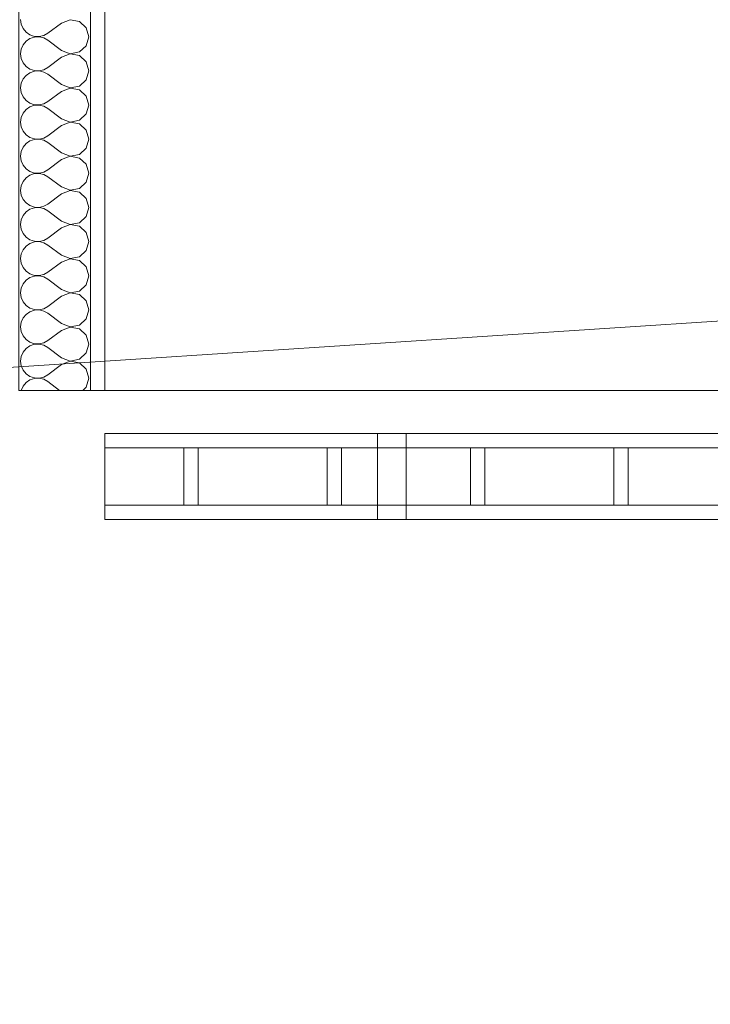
# Model space of a CAD drawing. Header units: millimetres. Extents: x 53458 to 260960, y -123310 to -86797.
# Tile 5 of 256: x 65231 to 65712, y -119306 to -118619. Entities that reach past the tile are written whole.
import ezdxf

# ---------------------------------------------------------------- set-up
doc = ezdxf.new("R2010")
doc.units = ezdxf.units.MM
doc.header["$MEASUREMENT"] = 0
for name, color, linetype in [('Nowe_A-Balkony', 7, 'Continuous'), ('Nowe_A-Balustrady', 7, 'Continuous'), ('Nowe_A-Wymiary-Zewnętrzne', 7, 'Continuous'), ('Nowe_A-Ściany-Wewnętrzne', 7, 'Continuous')]:
    doc.layers.add(name, color=color, linetype=linetype)
for name, color, linetype, lineweight in [('Nowe_A-Balkony_Nr_pióra__89', 7, 'Continuous', 13), ('Nowe_A-Balustrady_Nr_pióra__11', 7, 'Continuous', 13), ('Nowe_A-Balustrady_Nr_pióra__91', 7, 'Continuous', 13), ('Nowe_A-Wymiary-Zewnętrzne_Nr_pióra__46', 5, 'Continuous', 15), ('Nowe_A-Ściany-Wewnętrzne_Nr_pióra__174', 7, 'Continuous', 5), ('Nowe_A-Ściany-Wewnętrzne_Nr_pióra__47', 7, 'Continuous', 15)]:
    doc.layers.add(name, color=color, linetype=linetype, lineweight=lineweight)
for name, color, linetype, lineweight, true_color in [('Nowe_A-Konstrukcja Opis_Nr_pióra__58', 7, 'Continuous', 13, 0xdf0000), ('Nowe_A-Wymiary-Zewnętrzne_Nr_pióra__45', 7, 'Continuous', 15, 0x40a5ff), ('Nowe_A-Wymiary-Zewnętrzne_Nr_pióra__85', 7, 'Continuous', 13, 0x80c2ff)]:
    doc.layers.add(name, color=color, linetype=linetype, lineweight=lineweight, true_color=true_color)
doc.styles.add('STYL_AUTOMATYCZNY_2', font='arial.ttf')
doc.dimstyles.new('STYL_AUTOMATYCZNY__1', dxfattribs={"dimtxt": 125, "dimasz": 47.5, "dimexe": 0.18, "dimexo": 20, "dimgap": 0, "dimtad": 1, "dimtih": 1, "dimtoh": 1, "dimdec": 1, "dimlfac": 0.1, "dimzin": 0, "dimdsep": 46, "dimtxsty": 'STYL_AUTOMATYCZNY_2', "dimblk": 'ARROWHEAD_11', "dimblk1": 'ARROWHEAD_11', "dimblk2": 'ARROWHEAD_11', "dimcen": 0.09, "dimclrd": 256, "dimclre": 256, "dimclrt": 5, "dimadec": 1, "dimazin": 0, "dimtfac": 1, "dimtdec": 4, "dimtmove": 0, "dimatfit": 3, "dimfxl": 0, "dimtolj": 1, "dimtzin": 0, "dimarcsym": 0})
doc.dimstyles.new('STYL_AUTOMATYCZNY__2', dxfattribs={"dimtxt": 125, "dimasz": 47.5, "dimexe": 0.18, "dimexo": 20, "dimgap": 0, "dimtad": 1, "dimdec": 1, "dimlfac": 0.1, "dimzin": 0, "dimdsep": 46, "dimtxsty": 'STYL_AUTOMATYCZNY_2', "dimblk": 'ARROWHEAD_11', "dimblk1": 'ARROWHEAD_11', "dimblk2": 'ARROWHEAD_11', "dimcen": 0.09, "dimclrd": 256, "dimclre": 256, "dimclrt": 5, "dimadec": 1, "dimazin": 0, "dimtfac": 1, "dimtdec": 4, "dimtmove": 0, "dimatfit": 3, "dimfxl": 0, "dimtolj": 1, "dimtzin": 0, "dimarcsym": 0})

# ---------------------------------------------------------------- blocks, each defined once
blk = doc.blocks.new('Strop_1', base_point=(90780.07, -117167.6))
at = {"layer": 'Nowe_A-Balkony_Nr_pióra__89', "color": 7, "linetype": 'Continuous', "lineweight": 13, "flags": 128}
blk.add_lwpolyline([(90780.07, -117167.6), (90780.07, -118877.6), (65230.07, -118877.6), (65230.07, -117167.6)], close=True, dxfattribs=at)
blk = doc.blocks.new('*X243')
at = {"layer": 'Nowe_A-Ściany-Wewnętrzne_Nr_pióra__174', "color": 7, "linetype": 'Continuous', "lineweight": 5}
for p, q in [((65231.26, -118619.05), (65231.72, -118622.3)), ((65231.72, -118622.3), (65233.04, -118625.31)), ((65233.04, -118625.31), (65235.14, -118627.84)), ((65259.83, -118621.43), (65250.31, -118628.57)), ((65265.91, -118619.1), (65259.83, -118621.43)), ((65272.3, -118620.3), (65265.91, -118619.1)), ((65277.1, -118624.69), (65272.3, -118620.3)), ((65278.88, -118630.95), (65277.1, -118624.69)), ((65235.14, -118627.84), (65237.84, -118629.7)), ((65237.84, -118632.21), (65235.14, -118634.07)), ((65237.84, -118629.7), (65240.96, -118630.75)), ((65240.96, -118631.16), (65237.84, -118632.21)), ((65240.96, -118630.75), (65244.24, -118630.9)), ((65244.24, -118631), (65240.96, -118631.16)), ((65244.24, -118630.9), (65247.44, -118630.16)), ((65247.44, -118631.74), (65244.24, -118631)), ((65247.44, -118630.16), (65250.31, -118628.57)), ((65250.31, -118633.33), (65247.44, -118631.74)), ((65277.1, -118637.21), (65278.88, -118630.95)), ((65233.04, -118636.6), (65231.72, -118639.6)), ((65235.14, -118634.07), (65233.04, -118636.6)), ((65259.83, -118640.48), (65250.31, -118633.33)), ((65272.3, -118641.6), (65277.1, -118637.21)), ((65231.72, -118639.6), (65231.26, -118642.86)), ((65231.26, -118642.86), (65231.72, -118646.11)), ((65231.72, -118646.11), (65233.04, -118649.12)), ((65259.83, -118645.24), (65250.31, -118652.38)), ((65259.83, -118640.48), (65265.91, -118642.81)), ((65265.91, -118642.91), (65259.83, -118645.24)), ((65265.91, -118642.81), (65272.3, -118641.6)), ((65272.3, -118644.11), (65265.91, -118642.91)), ((65277.1, -118648.5), (65272.3, -118644.11)), ((65233.04, -118649.12), (65235.14, -118651.64)), ((65235.14, -118651.64), (65237.84, -118653.51)), ((65247.44, -118653.97), (65250.31, -118652.38)), ((65278.88, -118654.76), (65277.1, -118648.5)), ((65235.14, -118657.88), (65233.04, -118660.41)), ((65237.84, -118656.02), (65235.14, -118657.88)), ((65237.84, -118653.51), (65240.96, -118654.55)), ((65240.96, -118654.97), (65237.84, -118656.02)), ((65240.96, -118654.55), (65244.24, -118654.71)), ((65244.24, -118654.81), (65240.96, -118654.97)), ((65244.24, -118654.71), (65247.44, -118653.97)), ((65247.44, -118655.55), (65244.24, -118654.81)), ((65250.31, -118657.14), (65247.44, -118655.55)), ((65259.83, -118664.29), (65250.31, -118657.14)), ((65277.1, -118661.02), (65278.88, -118654.76)), ((65231.72, -118663.41), (65231.26, -118666.67)), ((65231.26, -118666.67), (65231.72, -118669.92)), ((65233.04, -118660.41), (65231.72, -118663.41)), ((65259.83, -118664.29), (65265.91, -118666.62)), ((65265.91, -118666.71), (65259.83, -118669.05)), ((65265.91, -118666.62), (65272.3, -118665.41)), ((65272.3, -118667.92), (65265.91, -118666.71)), ((65272.3, -118665.41), (65277.1, -118661.02)), ((65231.72, -118669.92), (65233.04, -118672.93)), ((65233.04, -118672.93), (65235.14, -118675.45)), ((65259.83, -118669.05), (65250.31, -118676.19)), ((65277.1, -118672.31), (65272.3, -118667.92)), ((65278.88, -118678.57), (65277.1, -118672.31)), ((65235.14, -118675.45), (65237.84, -118677.31)), ((65237.84, -118679.83), (65235.14, -118681.69)), ((65237.84, -118677.31), (65240.96, -118678.36)), ((65240.96, -118678.78), (65237.84, -118679.83)), ((65240.96, -118678.36), (65244.24, -118678.52)), ((65244.24, -118678.62), (65240.96, -118678.78)), ((65244.24, -118678.52), (65247.44, -118677.78)), ((65247.44, -118679.36), (65244.24, -118678.62)), ((65247.44, -118677.78), (65250.31, -118676.19)), ((65250.31, -118680.95), (65247.44, -118679.36)), ((65277.1, -118684.83), (65278.88, -118678.57)), ((65231.72, -118687.22), (65231.26, -118690.48)), ((65233.04, -118684.22), (65231.72, -118687.22)), ((65235.14, -118681.69), (65233.04, -118684.22)), ((65259.83, -118688.1), (65250.31, -118680.95)), ((65272.3, -118689.22), (65277.1, -118684.83)), ((65231.26, -118690.48), (65231.72, -118693.73)), ((65231.72, -118693.73), (65233.04, -118696.73)), ((65259.83, -118692.86), (65250.31, -118700)), ((65259.83, -118688.1), (65265.91, -118690.43)), ((65265.91, -118690.52), (65259.83, -118692.86)), ((65265.91, -118690.43), (65272.3, -118689.22)), ((65272.3, -118691.73), (65265.91, -118690.52)), ((65277.1, -118696.12), (65272.3, -118691.73)), ((65233.04, -118696.73), (65235.14, -118699.26)), ((65235.14, -118699.26), (65237.84, -118701.12)), ((65237.84, -118701.12), (65240.96, -118702.17)), ((65247.44, -118701.59), (65250.31, -118700)), ((65278.88, -118702.38), (65277.1, -118696.12)), ((65233.04, -118708.03), (65231.72, -118711.03)), ((65235.14, -118705.5), (65233.04, -118708.03)), ((65237.84, -118703.64), (65235.14, -118705.5)), ((65240.96, -118702.59), (65237.84, -118703.64)), ((65240.96, -118702.17), (65244.24, -118702.33)), ((65244.24, -118702.43), (65240.96, -118702.59)), ((65244.24, -118702.33), (65247.44, -118701.59)), ((65247.44, -118703.17), (65244.24, -118702.43)), ((65250.31, -118704.76), (65247.44, -118703.17)), ((65259.83, -118711.9), (65250.31, -118704.76)), ((65277.1, -118708.64), (65278.88, -118702.38)), ((65231.72, -118711.03), (65231.26, -118714.29)), ((65231.26, -118714.29), (65231.72, -118717.54)), ((65259.83, -118711.9), (65265.91, -118714.24)), ((65265.91, -118714.33), (65259.83, -118716.67)), ((65265.91, -118714.24), (65272.3, -118713.03)), ((65272.3, -118715.54), (65265.91, -118714.33)), ((65272.3, -118713.03), (65277.1, -118708.64)), ((65231.72, -118717.54), (65233.04, -118720.54)), ((65233.04, -118720.54), (65235.14, -118723.07)), ((65259.83, -118716.67), (65250.31, -118723.81)), ((65277.1, -118719.93), (65272.3, -118715.54)), ((65278.88, -118726.19), (65277.1, -118719.93)), ((65235.14, -118723.07), (65237.84, -118724.93)), ((65237.84, -118727.45), (65235.14, -118729.31)), ((65237.84, -118724.93), (65240.96, -118725.98)), ((65240.96, -118726.4), (65237.84, -118727.45)), ((65240.96, -118725.98), (65244.24, -118726.14)), ((65244.24, -118726.24), (65240.96, -118726.4)), ((65244.24, -118726.14), (65247.44, -118725.4)), ((65247.44, -118726.98), (65244.24, -118726.24)), ((65247.44, -118725.4), (65250.31, -118723.81)), ((65250.31, -118728.57), (65247.44, -118726.98)), ((65259.83, -118735.71), (65250.31, -118728.57)), ((65277.1, -118732.45), (65278.88, -118726.19)), ((65231.72, -118734.84), (65231.26, -118738.1)), ((65233.04, -118731.84), (65231.72, -118734.84)), ((65235.14, -118729.31), (65233.04, -118731.84)), ((65272.3, -118736.84), (65277.1, -118732.45)), ((65231.26, -118738.1), (65231.72, -118741.35)), ((65231.72, -118741.35), (65233.04, -118744.35)), ((65259.83, -118740.48), (65250.31, -118747.62)), ((65259.83, -118735.71), (65265.91, -118738.05)), ((65265.91, -118738.14), (65259.83, -118740.48)), ((65265.91, -118738.05), (65272.3, -118736.84)), ((65272.3, -118739.35), (65265.91, -118738.14)), ((65277.1, -118743.74), (65272.3, -118739.35)), ((65233.04, -118744.35), (65235.14, -118746.88)), ((65235.14, -118746.88), (65237.84, -118748.74)), ((65237.84, -118748.74), (65240.96, -118749.79)), ((65244.24, -118749.95), (65247.44, -118749.21)), ((65247.44, -118749.21), (65250.31, -118747.62)), ((65278.88, -118750), (65277.1, -118743.74)), ((65233.04, -118755.65), (65231.72, -118758.65)), ((65235.14, -118753.12), (65233.04, -118755.65)), ((65237.84, -118751.26), (65235.14, -118753.12)), ((65240.96, -118750.21), (65237.84, -118751.26)), ((65240.96, -118749.79), (65244.24, -118749.95)), ((65244.24, -118750.05), (65240.96, -118750.21)), ((65247.44, -118750.79), (65244.24, -118750.05)), ((65250.31, -118752.38), (65247.44, -118750.79)), ((65259.83, -118759.52), (65250.31, -118752.38)), ((65277.1, -118756.26), (65278.88, -118750)), ((65231.72, -118758.65), (65231.26, -118761.9)), ((65231.26, -118761.9), (65231.72, -118765.16)), ((65259.83, -118759.52), (65265.91, -118761.86)), ((65265.91, -118761.95), (65259.83, -118764.29)), ((65265.91, -118761.86), (65272.3, -118760.65)), ((65272.3, -118763.16), (65265.91, -118761.95)), ((65272.3, -118760.65), (65277.1, -118756.26)), ((65231.72, -118765.16), (65233.04, -118768.16)), ((65233.04, -118768.16), (65235.14, -118770.69)), ((65259.83, -118764.29), (65250.31, -118771.43)), ((65277.1, -118767.55), (65272.3, -118763.16)), ((65278.88, -118773.81), (65277.1, -118767.55)), ((65235.14, -118770.69), (65237.84, -118772.55)), ((65237.84, -118775.07), (65235.14, -118776.93)), ((65237.84, -118772.55), (65240.96, -118773.6)), ((65240.96, -118774.02), (65237.84, -118775.07)), ((65240.96, -118773.6), (65244.24, -118773.76)), ((65244.24, -118773.86), (65240.96, -118774.02)), ((65244.24, -118773.76), (65247.44, -118773.02)), ((65247.44, -118774.6), (65244.24, -118773.86)), ((65247.44, -118773.02), (65250.31, -118771.43)), ((65250.31, -118776.19), (65247.44, -118774.6)), ((65259.83, -118783.33), (65250.31, -118776.19)), ((65277.1, -118780.07), (65278.88, -118773.81)), ((65231.72, -118782.46), (65231.26, -118785.71)), ((65233.04, -118779.46), (65231.72, -118782.46)), ((65235.14, -118776.93), (65233.04, -118779.46)), ((65259.83, -118783.33), (65265.91, -118785.67)), ((65272.3, -118784.46), (65277.1, -118780.07)), ((65231.26, -118785.71), (65231.72, -118788.97)), ((65231.72, -118788.97), (65233.04, -118791.97)), ((65259.83, -118788.1), (65250.31, -118795.24)), ((65265.91, -118785.76), (65259.83, -118788.1)), ((65265.91, -118785.67), (65272.3, -118784.46)), ((65272.3, -118786.97), (65265.91, -118785.76)), ((65277.1, -118791.36), (65272.3, -118786.97)), ((65233.04, -118791.97), (65235.14, -118794.5)), ((65235.14, -118794.5), (65237.84, -118796.36)), ((65237.84, -118796.36), (65240.96, -118797.41)), ((65244.24, -118797.57), (65247.44, -118796.83)), ((65247.44, -118796.83), (65250.31, -118795.24)), ((65278.88, -118797.62), (65277.1, -118791.36)), ((65233.04, -118803.27), (65231.72, -118806.27)), ((65235.14, -118800.74), (65233.04, -118803.27)), ((65237.84, -118798.88), (65235.14, -118800.74)), ((65240.96, -118797.83), (65237.84, -118798.88)), ((65240.96, -118797.41), (65244.24, -118797.57)), ((65244.24, -118797.67), (65240.96, -118797.83)), ((65247.44, -118798.41), (65244.24, -118797.67)), ((65250.31, -118800), (65247.44, -118798.41)), ((65259.83, -118807.14), (65250.31, -118800)), ((65272.3, -118808.27), (65277.1, -118803.88)), ((65277.1, -118803.88), (65278.88, -118797.62)), ((65231.72, -118806.27), (65231.26, -118809.52)), ((65231.26, -118809.52), (65231.72, -118812.78)), ((65259.83, -118807.14), (65265.91, -118809.48)), ((65265.91, -118809.57), (65259.83, -118811.9)), ((65265.91, -118809.48), (65272.3, -118808.27)), ((65272.3, -118810.78), (65265.91, -118809.57)), ((65277.1, -118815.17), (65272.3, -118810.78)), ((65231.72, -118812.78), (65233.04, -118815.78)), ((65233.04, -118815.78), (65235.14, -118818.31)), ((65259.83, -118811.9), (65250.31, -118819.05)), ((65278.88, -118821.43), (65277.1, -118815.17)), ((65235.14, -118824.55), (65233.04, -118827.07)), ((65235.14, -118818.31), (65237.84, -118820.17)), ((65237.84, -118822.69), (65235.14, -118824.55)), ((65237.84, -118820.17), (65240.96, -118821.22)), ((65240.96, -118821.64), (65237.84, -118822.69)), ((65240.96, -118821.22), (65244.24, -118821.38)), ((65244.24, -118821.48), (65240.96, -118821.64)), ((65244.24, -118821.38), (65247.44, -118820.64)), ((65247.44, -118822.22), (65244.24, -118821.48)), ((65247.44, -118820.64), (65250.31, -118819.05)), ((65250.31, -118823.81), (65247.44, -118822.22)), ((65259.83, -118830.95), (65250.31, -118823.81)), ((65277.1, -118827.69), (65278.88, -118821.43)), ((65231.72, -118830.08), (65231.26, -118833.33)), ((65233.04, -118827.07), (65231.72, -118830.08)), ((65259.83, -118830.95), (65265.91, -118833.29)), ((65272.3, -118832.08), (65277.1, -118827.69)), ((65231.26, -118833.33), (65231.72, -118836.59)), ((65231.72, -118836.59), (65233.04, -118839.59)), ((65259.83, -118835.71), (65250.31, -118842.86)), ((65265.91, -118833.38), (65259.83, -118835.71)), ((65265.91, -118833.29), (65272.3, -118832.08)), ((65272.3, -118834.59), (65265.91, -118833.38)), ((65277.1, -118838.98), (65272.3, -118834.59)), ((65233.04, -118839.59), (65235.14, -118842.12)), ((65235.14, -118842.12), (65237.84, -118843.98)), ((65237.84, -118843.98), (65240.96, -118845.03)), ((65240.96, -118845.03), (65244.24, -118845.19)), ((65244.24, -118845.29), (65240.96, -118845.45)), ((65244.24, -118845.19), (65247.44, -118844.45)), ((65247.44, -118846.03), (65244.24, -118845.29)), ((65247.44, -118844.45), (65250.31, -118842.86)), ((65278.88, -118845.24), (65277.1, -118838.98)), ((65277.1, -118851.5), (65278.88, -118845.24)), ((65233.04, -118850.88), (65231.72, -118853.89)), ((65235.14, -118848.36), (65233.04, -118850.88)), ((65237.84, -118846.49), (65235.14, -118848.36)), ((65240.96, -118845.45), (65237.84, -118846.49)), ((65250.31, -118847.62), (65247.44, -118846.03)), ((65259.83, -118854.76), (65250.31, -118847.62)), ((65272.3, -118855.89), (65277.1, -118851.5)), ((65231.72, -118853.89), (65231.26, -118857.14)), ((65231.26, -118857.14), (65231.72, -118860.4)), ((65259.83, -118854.76), (65265.91, -118857.09)), ((65265.91, -118857.19), (65259.83, -118859.52)), ((65265.91, -118857.09), (65272.3, -118855.89)), ((65272.3, -118858.4), (65265.91, -118857.19)), ((65277.1, -118862.79), (65272.3, -118858.4)), ((65231.72, -118860.4), (65233.04, -118863.4)), ((65233.04, -118863.4), (65235.14, -118865.93)), ((65235.14, -118865.93), (65237.84, -118867.79)), ((65259.83, -118859.52), (65250.31, -118866.67)), ((65278.88, -118869.05), (65277.1, -118862.79)), ((65235.14, -118872.16), (65233.04, -118874.69)), ((65237.84, -118870.3), (65235.14, -118872.16)), ((65237.84, -118867.79), (65240.96, -118868.84)), ((65240.96, -118869.25), (65237.84, -118870.3)), ((65240.96, -118868.84), (65244.24, -118869)), ((65244.24, -118869.1), (65240.96, -118869.25)), ((65244.24, -118869), (65247.44, -118868.26)), ((65247.44, -118869.84), (65244.24, -118869.1)), ((65247.44, -118868.26), (65250.31, -118866.67)), ((65250.31, -118871.43), (65247.44, -118869.84)), ((65258.54, -118877.6), (65250.31, -118871.43)), ((65277.1, -118875.31), (65278.88, -118869.05)), ((65233.04, -118874.69), (65231.76, -118877.6)), ((65274.6, -118877.6), (65277.1, -118875.31))]:
    blk.add_line(p, q, dxfattribs=at)
blk = doc.blocks.new('Ściana_46', base_point=(65105.07, -117042.6))
at = {"layer": 'Nowe_A-Ściany-Wewnętrzne', "linetype": 'Continuous', "lineweight": 0, "true_color": 0x000000}
h = blk.add_hatch(dxfattribs=at)
h.set_pattern_fill('Tynk', color=18, style=0, pattern_type=2)
h.set_pattern_definition([(0, (0, 0), (0, 86.60254), [0, -50]), (0, (25, 43.3), (0, 86.60254), [0, -50])])
h.paths.add_polyline_path([(65290.07, -118877.6), (65290.07, -117377.6), (65280.07, -117377.6), (65280.07, -118877.6)])
at = {"layer": 'Nowe_A-Ściany-Wewnętrzne_Nr_pióra__47', "color": 7, "linetype": 'Continuous', "lineweight": 15}
blk.add_line((65280.07, -118877.6), (65280.07, -117377.6), dxfattribs=at)
at = {"layer": 'Nowe_A-Ściany-Wewnętrzne_Nr_pióra__47', "color": 7, "linetype": 'Continuous', "lineweight": 15, "flags": 128}
for points in [[(65290.07, -118877.6), (65290.07, -117377.6)], [(65280.07, -118877.6), (65230.07, -118877.6)], [(65290.07, -118877.6), (65280.07, -118877.6)]]:
    blk.add_lwpolyline(points, dxfattribs=at)
at = {"layer": 'Nowe_A-Ściany-Wewnętrzne', "color": 7, "lineweight": 25}
blk.add_blockref('*X243', (0, 0), dxfattribs=at)
blk = doc.blocks.new('Balustrada_1')
at = {"layer": 'Nowe_A-Balustrady_Nr_pióra__11', "color": 7, "linetype": 'Continuous', "lineweight": 13, "flags": 128}
for points in [[(65355.07, -118957.6), (65355.07, -118917.6), (65345.07, -118917.6), (65345.07, -118957.6)], [(65455.07, -118957.6), (65455.07, -118917.6), (65445.07, -118917.6), (65445.07, -118957.6)], [(65555.07, -118957.6), (65555.07, -118917.6), (65545.07, -118917.6), (65545.07, -118957.6)], [(65655.07, -118957.6), (65655.07, -118917.6), (65645.07, -118917.6), (65645.07, -118957.6)]]:
    blk.add_lwpolyline(points, close=True, dxfattribs=at)
at = {"layer": 'Nowe_A-Balustrady_Nr_pióra__91', "color": 7, "linetype": 'Continuous', "lineweight": 13, "flags": 128}
for points in [[(90720.07, -118967.6), (90720.07, -118907.6), (65290.07, -118907.6), (65290.07, -118967.6)], [(65500.07, -118967.6), (65500.07, -118907.6), (65480.07, -118907.6), (65480.07, -118967.6)], [(90720.07, -118957.6), (90720.07, -118917.6), (65290.07, -118917.6), (65290.07, -118957.6)]]:
    blk.add_lwpolyline(points, close=True, dxfattribs=at)
blk = doc.blocks.new('*D618')
at = {"layer": 'Nowe_A-Wymiary-Zewnętrzne_Nr_pióra__45', "linetype": 'Continuous', "lineweight": 15, "true_color": 0x40a5ff}
for points in [[(65092.57, -119360.12), (65093.52, -119364.91), (65096.23, -119368.96), (65100.29, -119371.67), (65105.07, -119372.62), (65109.86, -119371.67), (65113.91, -119368.96), (65116.62, -119364.91), (65117.57, -119360.12), (65116.62, -119355.34), (65113.91, -119351.29), (65109.86, -119348.58), (65105.07, -119347.62), (65100.29, -119348.58), (65096.23, -119351.29), (65093.52, -119355.34)], [(70492.57, -119360.12), (70493.52, -119364.91), (70496.23, -119368.96), (70500.29, -119371.67), (70505.07, -119372.62), (70509.86, -119371.67), (70513.91, -119368.96), (70516.62, -119364.91), (70517.57, -119360.12), (70516.62, -119355.34), (70513.91, -119351.29), (70509.86, -119348.58), (70505.07, -119347.62), (70500.29, -119348.58), (70496.23, -119351.29), (70493.52, -119355.34)]]:
    blk.add_hatch(color=161, dxfattribs=at).paths.add_polyline_path(points)
at = {"layer": 'Nowe_A-Wymiary-Zewnętrzne_Nr_pióra__45', "color": 161, "linetype": 'Continuous', "lineweight": 15, "true_color": 0x40a5ff}
for centre in [(65105.07, -119360.12), (70505.07, -119360.12)]:
    blk.add_circle(centre, 12.5, dxfattribs=at)
at = {"layer": 'Nowe_A-Wymiary-Zewnętrzne_Nr_pióra__85', "color": 151, "linetype": 'Continuous', "lineweight": 13, "true_color": 0x80c2ff}
for p, q in [((65105.07, -119347.62), (65105.07, -119313.25)), ((70505.07, -119347.62), (70505.07, -119313.25)), ((65117.57, -119360.12), (70492.57, -119360.12)), ((65105.07, -119407), (65105.07, -119372.62)), ((70505.07, -119407), (70505.07, -119372.62))]:
    blk.add_line(p, q, dxfattribs=at)
at = {"layer": 'Nowe_A-Wymiary-Zewnętrzne_Nr_pióra__46', "color": 5, "lineweight": 15, "insert": (67590.58, -119335.12), "char_height": 125, "attachment_point": 7, "style": 'STYL_AUTOMATYCZNY_2'}
blk.add_mtext('\\A1;{\\pql;\\fArial|b0|i0|c238|p0;\\W1.000000;540,0}', dxfattribs=at)
blk = doc.blocks.new('ARROWHEAD_11')
at = {"color": 0, "linetype": 'Continuous', "lineweight": 0}
blk.add_line((0, 0), (-1, 0), dxfattribs=at)
at = {"color": 0, "linetype": 'Continuous', "lineweight": 0, "const_width": 0.25, "flags": 128}
blk.add_lwpolyline([(-0.125, 0, 1), (0.125, 0, 1)], format="xyb", close=True, dxfattribs=at)
blk = doc.blocks.new('*D625')
at = {"layer": 'Nowe_A-Wymiary-Zewnętrzne_Nr_pióra__45', "linetype": 'Continuous', "lineweight": 15, "true_color": 0x40a5ff}
for points in [[(64757.57, -119576.11), (64758.52, -119580.89), (64761.23, -119584.95), (64765.29, -119587.66), (64770.07, -119588.61), (64774.86, -119587.66), (64778.91, -119584.95), (64781.62, -119580.89), (64782.57, -119576.11), (64781.62, -119571.32), (64778.91, -119567.27), (64774.86, -119564.56), (64770.07, -119563.61), (64765.29, -119564.56), (64761.23, -119567.27), (64758.52, -119571.32)], [(65227.57, -119576.11), (65228.52, -119580.89), (65231.23, -119584.95), (65235.29, -119587.66), (65240.07, -119588.61), (65244.86, -119587.66), (65248.91, -119584.95), (65251.62, -119580.89), (65252.57, -119576.11), (65251.62, -119571.32), (65248.91, -119567.27), (65244.86, -119564.56), (65240.07, -119563.61), (65235.29, -119564.56), (65231.23, -119567.27), (65228.52, -119571.32)]]:
    blk.add_hatch(color=161, dxfattribs=at).paths.add_polyline_path(points)
at = {"layer": 'Nowe_A-Wymiary-Zewnętrzne_Nr_pióra__45', "color": 161, "linetype": 'Continuous', "lineweight": 15, "true_color": 0x40a5ff}
for centre in [(64770.07, -119576.11), (65240.07, -119576.11)]:
    blk.add_circle(centre, 12.5, dxfattribs=at)
at = {"layer": 'Nowe_A-Wymiary-Zewnętrzne_Nr_pióra__85', "color": 151, "linetype": 'Continuous', "lineweight": 13, "true_color": 0x80c2ff}
for p, q in [((64770.07, -119563.61), (64770.07, -119529.23)), ((65240.07, -119563.61), (65240.07, -119529.23)), ((64745.07, -119576.11), (64757.57, -119576.11)), ((64782.57, -119576.11), (65227.57, -119576.11)), ((64770.07, -119622.98), (64770.07, -119588.61)), ((65240.07, -119622.98), (65240.07, -119588.61))]:
    blk.add_line(p, q, dxfattribs=at)
at = {"layer": 'Nowe_A-Wymiary-Zewnętrzne_Nr_pióra__46', "color": 5, "lineweight": 15, "insert": (64838.25, -119551.11), "char_height": 125, "attachment_point": 7, "style": 'STYL_AUTOMATYCZNY_2'}
blk.add_mtext('\\A1;{\\pql;\\fArial|b0|i0|c238|p0;\\W1.000000;47,0}', dxfattribs=at)
blk = doc.blocks.new('*D626')
at = {"layer": 'Nowe_A-Wymiary-Zewnętrzne_Nr_pióra__45', "linetype": 'Continuous', "lineweight": 15, "true_color": 0x40a5ff}
for points in [[(65227.57, -119576.11), (65228.52, -119580.89), (65231.23, -119584.95), (65235.29, -119587.66), (65240.07, -119588.61), (65244.86, -119587.66), (65248.91, -119584.95), (65251.62, -119580.89), (65252.57, -119576.11), (65251.62, -119571.32), (65248.91, -119567.27), (65244.86, -119564.56), (65240.07, -119563.61), (65235.29, -119564.56), (65231.23, -119567.27), (65228.52, -119571.32)], [(71857.57, -119576.11), (71858.52, -119580.89), (71861.23, -119584.95), (71865.29, -119587.66), (71870.07, -119588.61), (71874.86, -119587.66), (71878.91, -119584.95), (71881.62, -119580.89), (71882.57, -119576.11), (71881.62, -119571.32), (71878.91, -119567.27), (71874.86, -119564.56), (71870.07, -119563.61), (71865.29, -119564.56), (71861.23, -119567.27), (71858.52, -119571.32)]]:
    blk.add_hatch(color=161, dxfattribs=at).paths.add_polyline_path(points)
at = {"layer": 'Nowe_A-Wymiary-Zewnętrzne_Nr_pióra__45', "color": 161, "linetype": 'Continuous', "lineweight": 15, "true_color": 0x40a5ff}
for centre in [(65240.07, -119576.11), (71870.07, -119576.11)]:
    blk.add_circle(centre, 12.5, dxfattribs=at)
at = {"layer": 'Nowe_A-Wymiary-Zewnętrzne_Nr_pióra__85', "color": 151, "linetype": 'Continuous', "lineweight": 13, "true_color": 0x80c2ff}
for p, q in [((65240.07, -119563.61), (65240.07, -119529.23)), ((71870.07, -119563.61), (71870.07, -119529.23)), ((65252.57, -119576.11), (71857.57, -119576.11)), ((65240.07, -119622.98), (65240.07, -119588.61)), ((71870.07, -119622.98), (71870.07, -119588.61))]:
    blk.add_line(p, q, dxfattribs=at)
at = {"layer": 'Nowe_A-Wymiary-Zewnętrzne_Nr_pióra__46', "color": 5, "lineweight": 15, "char_height": 125, "attachment_point": 7, "style": 'STYL_AUTOMATYCZNY_2'}
for s, insert in [('\\A1;{\\pql;\\fArial|b0|i0|c238|p0;\\W1.000000;663,0}', (68173.75, -119551.11)), ('\\A1;{\\pql;\\fArial|b0|i0|c238|p0;\\W1.000000;27,0}', (71523.92, -119551.11))]:
    blk.add_mtext(s, dxfattribs=dict(at, insert=insert))
blk = doc.blocks.new('*D634')
at = {"layer": 'Nowe_A-Wymiary-Zewnętrzne_Nr_pióra__45', "linetype": 'Continuous', "lineweight": 15, "true_color": 0x40a5ff}
for points in [[(64757.57, -120008.08), (64758.52, -120012.86), (64761.23, -120016.91), (64765.29, -120019.62), (64770.07, -120020.58), (64774.86, -120019.62), (64778.91, -120016.91), (64781.62, -120012.86), (64782.57, -120008.08), (64781.62, -120003.29), (64778.91, -119999.24), (64774.86, -119996.53), (64770.07, -119995.58), (64765.29, -119996.53), (64761.23, -119999.24), (64758.52, -120003.29)], [(91227.57, -120008.08), (91228.52, -120012.86), (91231.23, -120016.91), (91235.29, -120019.62), (91240.07, -120020.58), (91244.86, -120019.62), (91248.91, -120016.91), (91251.62, -120012.86), (91252.57, -120008.08), (91251.62, -120003.29), (91248.91, -119999.24), (91244.86, -119996.53), (91240.07, -119995.58), (91235.29, -119996.53), (91231.23, -119999.24), (91228.52, -120003.29)]]:
    blk.add_hatch(color=161, dxfattribs=at).paths.add_polyline_path(points)
at = {"layer": 'Nowe_A-Wymiary-Zewnętrzne_Nr_pióra__45', "color": 161, "linetype": 'Continuous', "lineweight": 15, "true_color": 0x40a5ff}
for centre in [(64770.07, -120008.08), (91240.07, -120008.08)]:
    blk.add_circle(centre, 12.5, dxfattribs=at)
at = {"layer": 'Nowe_A-Wymiary-Zewnętrzne_Nr_pióra__85', "color": 151, "linetype": 'Continuous', "lineweight": 13, "true_color": 0x80c2ff}
for p, q in [((64770.07, -119995.58), (64770.07, -119961.2)), ((91240.07, -119995.58), (91240.07, -119961.2)), ((64745.07, -120008.08), (64757.57, -120008.08)), ((64782.57, -120008.08), (91227.57, -120008.08)), ((91252.57, -120008.08), (91265.07, -120008.08)), ((64770.07, -120054.95), (64770.07, -120020.58)), ((91240.07, -120054.95), (91240.07, -120020.58))]:
    blk.add_line(p, q, dxfattribs=at)
at = {"layer": 'Nowe_A-Wymiary-Zewnętrzne_Nr_pióra__46', "color": 5, "lineweight": 15, "insert": (77719.09, -119983.08), "char_height": 125, "attachment_point": 7, "style": 'STYL_AUTOMATYCZNY_2'}
blk.add_mtext('\\A1;{\\pql;\\fArial|b0|i0|c238|p0;\\W1.000000;2\xa0647,0}', dxfattribs=at)
blk = doc.blocks.new('*D636')
at = {"layer": 'Nowe_A-Wymiary-Zewnętrzne_Nr_pióra__45', "linetype": 'Continuous', "lineweight": 15, "true_color": 0x40a5ff}
for points in [[(64907.57, -119792.09), (64908.52, -119796.88), (64911.23, -119800.93), (64915.29, -119803.64), (64920.07, -119804.59), (64924.86, -119803.64), (64928.91, -119800.93), (64931.62, -119796.88), (64932.57, -119792.09), (64931.62, -119787.31), (64928.91, -119783.25), (64924.86, -119780.54), (64920.07, -119779.59), (64915.29, -119780.54), (64911.23, -119783.25), (64908.52, -119787.31)], [(65277.57, -119792.09), (65278.52, -119796.88), (65281.23, -119800.93), (65285.29, -119803.64), (65290.07, -119804.59), (65294.86, -119803.64), (65298.91, -119800.93), (65301.62, -119796.88), (65302.57, -119792.09), (65301.62, -119787.31), (65298.91, -119783.25), (65294.86, -119780.54), (65290.07, -119779.59), (65285.29, -119780.54), (65281.23, -119783.25), (65278.52, -119787.31)]]:
    blk.add_hatch(color=161, dxfattribs=at).paths.add_polyline_path(points)
at = {"layer": 'Nowe_A-Wymiary-Zewnętrzne_Nr_pióra__45', "color": 161, "linetype": 'Continuous', "lineweight": 15, "true_color": 0x40a5ff}
for centre in [(64920.07, -119792.09), (65290.07, -119792.09)]:
    blk.add_circle(centre, 12.5, dxfattribs=at)
at = {"layer": 'Nowe_A-Wymiary-Zewnętrzne_Nr_pióra__85', "color": 151, "linetype": 'Continuous', "lineweight": 13, "true_color": 0x80c2ff}
for p, q in [((64920.07, -119779.59), (64920.07, -119745.22)), ((65290.07, -119779.59), (65290.07, -119745.22)), ((64932.57, -119792.09), (65277.57, -119792.09)), ((64920.07, -119838.97), (64920.07, -119804.59)), ((65290.07, -119838.97), (65290.07, -119804.59))]:
    blk.add_line(p, q, dxfattribs=at)
at = {"layer": 'Nowe_A-Wymiary-Zewnętrzne_Nr_pióra__46', "color": 5, "lineweight": 15, "insert": (64938.25, -119767.09), "char_height": 125, "attachment_point": 7, "style": 'STYL_AUTOMATYCZNY_2'}
blk.add_mtext('\\A1;{\\pql;\\fArial|b0|i0|c238|p0;\\W1.000000;37,0}', dxfattribs=at)
blk = doc.blocks.new('*D637')
at = {"layer": 'Nowe_A-Wymiary-Zewnętrzne_Nr_pióra__45', "linetype": 'Continuous', "lineweight": 15, "true_color": 0x40a5ff}
for points in [[(65277.57, -119792.09), (65278.52, -119796.88), (65281.23, -119800.93), (65285.29, -119803.64), (65290.07, -119804.59), (65294.86, -119803.64), (65298.91, -119800.93), (65301.62, -119796.88), (65302.57, -119792.09), (65301.62, -119787.31), (65298.91, -119783.25), (65294.86, -119780.54), (65290.07, -119779.59), (65285.29, -119780.54), (65281.23, -119783.25), (65278.52, -119787.31)], [(65492.62, -119792.09), (65493.57, -119796.88), (65496.28, -119800.93), (65500.34, -119803.64), (65505.12, -119804.59), (65509.9, -119803.64), (65513.96, -119800.93), (65516.67, -119796.88), (65517.62, -119792.09), (65516.67, -119787.31), (65513.96, -119783.25), (65509.9, -119780.54), (65505.12, -119779.59), (65500.34, -119780.54), (65496.28, -119783.25), (65493.57, -119787.31)]]:
    blk.add_hatch(color=161, dxfattribs=at).paths.add_polyline_path(points)
at = {"layer": 'Nowe_A-Wymiary-Zewnętrzne_Nr_pióra__45', "color": 161, "linetype": 'Continuous', "lineweight": 15, "true_color": 0x40a5ff}
for centre in [(65290.07, -119792.09), (65505.12, -119792.09)]:
    blk.add_circle(centre, 12.5, dxfattribs=at)
at = {"layer": 'Nowe_A-Wymiary-Zewnętrzne_Nr_pióra__85', "color": 151, "linetype": 'Continuous', "lineweight": 13, "true_color": 0x80c2ff}
for p, q in [((65290.07, -119779.59), (65290.07, -119745.22)), ((65505.12, -119779.59), (65505.12, -119745.22)), ((65302.57, -119792.09), (65492.62, -119792.09)), ((65290.07, -119838.97), (65290.07, -119804.59)), ((65505.12, -119838.97), (65505.12, -119804.59))]:
    blk.add_line(p, q, dxfattribs=at)
blk = doc.blocks.new('*D638')
at = {"layer": 'Nowe_A-Wymiary-Zewnętrzne_Nr_pióra__45', "linetype": 'Continuous', "lineweight": 15, "true_color": 0x40a5ff}
for points in [[(65492.62, -119792.09), (65493.57, -119796.88), (65496.28, -119800.93), (65500.34, -119803.64), (65505.12, -119804.59), (65509.9, -119803.64), (65513.96, -119800.93), (65516.67, -119796.88), (65517.62, -119792.09), (65516.67, -119787.31), (65513.96, -119783.25), (65509.9, -119780.54), (65505.12, -119779.59), (65500.34, -119780.54), (65496.28, -119783.25), (65493.57, -119787.31)], [(67292.62, -119792.09), (67293.57, -119796.88), (67296.28, -119800.93), (67300.34, -119803.64), (67305.12, -119804.59), (67309.9, -119803.64), (67313.96, -119800.93), (67316.67, -119796.88), (67317.62, -119792.09), (67316.67, -119787.31), (67313.96, -119783.25), (67309.9, -119780.54), (67305.12, -119779.59), (67300.34, -119780.54), (67296.28, -119783.25), (67293.57, -119787.31)]]:
    blk.add_hatch(color=161, dxfattribs=at).paths.add_polyline_path(points)
at = {"layer": 'Nowe_A-Wymiary-Zewnętrzne_Nr_pióra__45', "color": 161, "linetype": 'Continuous', "lineweight": 15, "true_color": 0x40a5ff}
for centre in [(65505.12, -119792.09), (67305.12, -119792.09)]:
    blk.add_circle(centre, 12.5, dxfattribs=at)
at = {"layer": 'Nowe_A-Wymiary-Zewnętrzne_Nr_pióra__85', "color": 151, "linetype": 'Continuous', "lineweight": 13, "true_color": 0x80c2ff}
for p, q in [((65505.12, -119779.59), (65505.12, -119745.22)), ((67305.12, -119779.59), (67305.12, -119745.22)), ((65517.62, -119792.09), (67292.62, -119792.09)), ((65505.12, -119838.97), (65505.12, -119804.59)), ((67305.12, -119838.97), (67305.12, -119804.59))]:
    blk.add_line(p, q, dxfattribs=at)
at = {"layer": 'Nowe_A-Wymiary-Zewnętrzne_Nr_pióra__46', "color": 5, "lineweight": 15, "char_height": 125, "attachment_point": 7, "style": 'STYL_AUTOMATYCZNY_2'}
for s, insert in [('\\A1;{\\pql;\\fArial|b0|i0|c238|p0;\\W1.000000;21,5}', (65517.62, -119767.09)), ('\\A1;{\\pql;\\fArial|b0|i0|c238|p0;\\W1.000000;180,0}', (66357.45, -119767.09))]:
    blk.add_mtext(s, dxfattribs=dict(at, insert=insert))
blk = doc.blocks.new('*D689')
at = {"layer": 'Nowe_A-Wymiary-Zewnętrzne_Nr_pióra__45', "linetype": 'Continuous', "lineweight": 15, "true_color": 0x40a5ff}
for points in [[(93236.49, -117377.6), (93237.44, -117382.38), (93240.15, -117386.44), (93244.21, -117389.15), (93248.99, -117390.1), (93253.78, -117389.15), (93257.83, -117386.44), (93260.54, -117382.38), (93261.49, -117377.6), (93260.54, -117372.81), (93257.83, -117368.76), (93253.78, -117366.05), (93248.99, -117365.1), (93244.21, -117366.05), (93240.15, -117368.76), (93237.44, -117372.81)], [(93236.49, -118877.6), (93237.44, -118882.38), (93240.15, -118886.44), (93244.21, -118889.15), (93248.99, -118890.1), (93253.78, -118889.15), (93257.83, -118886.44), (93260.54, -118882.38), (93261.49, -118877.6), (93260.54, -118872.81), (93257.83, -118868.76), (93253.78, -118866.05), (93248.99, -118865.1), (93244.21, -118866.05), (93240.15, -118868.76), (93237.44, -118872.81)]]:
    blk.add_hatch(color=161, dxfattribs=at).paths.add_polyline_path(points)
at = {"layer": 'Nowe_A-Wymiary-Zewnętrzne_Nr_pióra__45', "color": 161, "linetype": 'Continuous', "lineweight": 15, "true_color": 0x40a5ff}
for centre in [(93248.99, -117377.6), (93248.99, -118877.6)]:
    blk.add_circle(centre, 12.5, dxfattribs=at)
at = {"layer": 'Nowe_A-Wymiary-Zewnętrzne_Nr_pióra__85', "color": 151, "linetype": 'Continuous', "lineweight": 13, "true_color": 0x80c2ff}
for p, q in [((93236.49, -117377.6), (93202.12, -117377.6)), ((93295.87, -117377.6), (93261.49, -117377.6)), ((93248.99, -118865.1), (93248.99, -117390.1)), ((93236.49, -118877.6), (93202.12, -118877.6)), ((93295.87, -118877.6), (93261.49, -118877.6)), ((93248.99, -118902.6), (93248.99, -118890.1))]:
    blk.add_line(p, q, dxfattribs=at)
at = {"layer": 'Nowe_A-Wymiary-Zewnętrzne_Nr_pióra__46', "color": 5, "lineweight": 15, "insert": (93223.99, -118342.09), "char_height": 125, "attachment_point": 7, "rotation": 90, "style": 'STYL_AUTOMATYCZNY_2'}
blk.add_mtext('\\A1;{\\pql;\\fArial|b0|i0|c238|p0;\\W1.000000;150,0}', dxfattribs=at)

msp = doc.modelspace()

# ---------------------------------------------------------------- linework, layer by layer
at = {"layer": 'Nowe_A-Konstrukcja Opis_Nr_pióra__58', "color": 12, "linetype": 'Continuous', "lineweight": 13, "true_color": 0xdf0000}
msp.add_lwpolyline([(64980.07, -118877.6), (91030.07, -117167.6)], dxfattribs=at)

# ---------------------------------------------------------------- block references
at = {"layer": 'Nowe_A-Balkony', "color": 7, "linetype": 'Continuous', "lineweight": 13}
msp.add_blockref('Strop_1', (90780.07, -117167.6), dxfattribs=at)
at = {"layer": 'Nowe_A-Balustrady', "color": 7, "linetype": 'Continuous', "lineweight": 13}
msp.add_blockref('Balustrada_1', (0, 0), dxfattribs=at)
at = {"layer": 'Nowe_A-Ściany-Wewnętrzne', "color": 7, "lineweight": 25}
msp.add_blockref('Ściana_46', (65105.07, -117042.6), dxfattribs=at)

# ---------------------------------------------------------------- dimensions: what is measured, and where the dimension line sits
at = {"layer": 'Nowe_A-Wymiary-Zewnętrzne', "color": 151, "linetype": 'Continuous', "lineweight": 13, "true_color": 0x80c2ff}
for base, p1, p2, picture, middle in [((65240.07, -119576.11), (64770.07, -98707.6), (65240.07, -108042.6), '*D625', (65000.07, -119488.61)), ((91240.07, -120008.08), (64770.07, -98707.6), (91240.07, -98707.6), '*D634', (78000.21, -119920.58)), ((70505.07, -119360.12), (65105.07, -99042.6), (70505.07, -107442.6), '*D618', (67799.96, -119272.62)), ((71870.07, -119576.11), (65240.07, -108042.6), (71870.07, -105622.6), '*D626', (68383.14, -119488.61)), ((65505.12, -119792.09), (65290.07, -118127.6), (65505.12, -117167.6), '*D637', (65679.44, -119704.59)), ((67305.12, -119792.09), (65505.12, -117167.6), (67305.12, -117167.6), '*D638', (66566.84, -119704.59)), ((65290.07, -119792.09), (64920.07, -118127.6), (65290.07, -118127.6), '*D636', (65100.07, -119704.59))]:
    dim = msp.add_linear_dim(base=base, p1=p1, p2=p2, dimstyle='STYL_AUTOMATYCZNY__1', dxfattribs=at)
    dim.commit()
    dim.dimension.update_dxf_attribs({"geometry": picture, "text_midpoint": middle, "dimtype": 160})
dim = msp.add_linear_dim(base=(93248.99, -117377.6), p1=(64920.07, -118877.6), p2=(64770.07, -117377.6), angle=90, dimstyle='STYL_AUTOMATYCZNY__2', dxfattribs=at)
dim.commit()
dim.dimension.update_dxf_attribs({"geometry": '*D689', "text_midpoint": (93161.49, -118132.71), "dimtype": 160, "text_rotation": 90})

doc.saveas('drawing.dxf')
